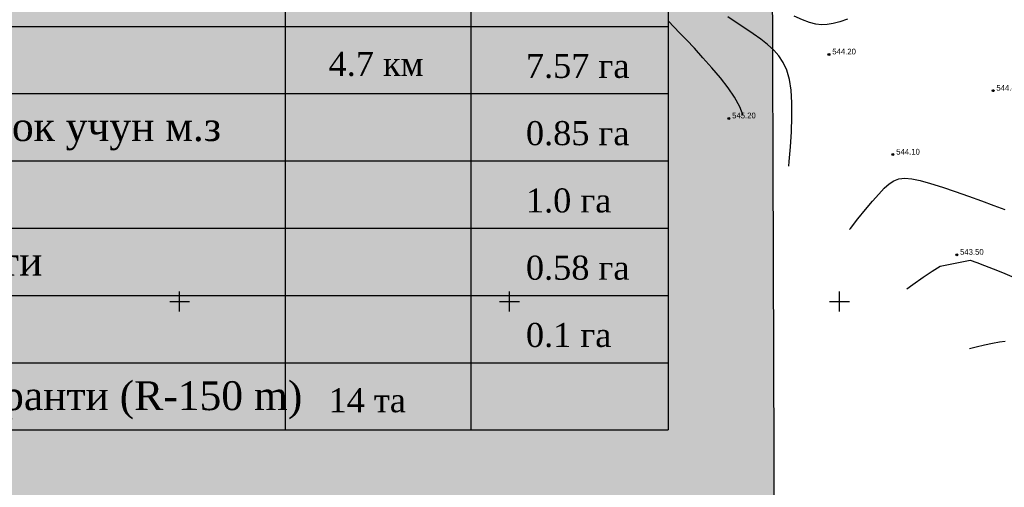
# Model space of a CAD drawing. Extents: x 0 to 363660, y 0 to 4201329.
# Tile 19 of 256: x 360026 to 360175, y 4200422 to 4200493. Entities that reach past the tile are written whole.
import ezdxf

# ---------------------------------------------------------------- set-up
doc = ezdxf.new("R2010")
doc.units = 0
doc.header["$LTSCALE"] = 0.5
doc.header["$MEASUREMENT"] = 0
doc.header["$PDMODE"] = 32
doc.header["$PDSIZE"] = 0.3
doc.linetypes.add('CONTI', pattern=[0])
for name, color, linetype in [('(004) Точки рельефа', 7, 'Continuous'), ('(007) Здания', 7, 'Continuous'), ('GORIZDEFAULT', 32, 'CONTI'), ('PI_TTDEFAULT', 5, 'CONTI'), ('SETKR', 2, 'CONTI')]:
    doc.layers.add(name, color=color, linetype=linetype)
doc.layers.add('(032) Горизонтали утолщенные', color=32, linetype='Continuous', lineweight=30)
doc.layers.add('.', color=7, linetype='Continuous', lineweight=15)
doc.styles.add('D-431', font='d431.ttf')
doc.styles.get("Standard").update_dxf_attribs({"font": 'times.ttf'})

# ---------------------------------------------------------------- blocks, each defined once
blk = doc.blocks.new('BL_333')
at = {"color": 0}
for p, q in [((0, -1.5), (0, 1.5)), ((-1.5, 0), (1.5, 0))]:
    blk.add_line(p, q, dxfattribs=at)
blk = doc.blocks.new('gergrgrre')
at = {"layer": '(032) Горизонтали утолщенные', "color": 32}
for points in [[(360151.19, 4200492.77, 544), (360150.04, 4200492.39, 544), (360149.04, 4200492.12, 544), (360148.14, 4200491.96, 544), (360147.28, 4200491.92, 544), (360146.41, 4200492.02, 544), (360145.46, 4200492.27, 544), (360144.38, 4200492.68, 544), (360143.11, 4200493.26, 544)], [(360151.53, 4200460.91, 544), (360151.66, 4200461.09, 544), (360152.79, 4200462.54, 544), (360153.91, 4200463.93, 544), (360154.97, 4200465.19, 544), (360155.93, 4200466.28, 544), (360156.76, 4200467.16, 544), (360157.51, 4200467.83, 544), (360158.23, 4200468.3, 544), (360159, 4200468.58, 544), (360159.88, 4200468.67, 544), (360160.93, 4200468.58, 544), (360162.22, 4200468.32, 544), (360163.8, 4200467.89, 544), (360165.59, 4200467.33, 544), (360167.53, 4200466.68, 544), (360169.53, 4200465.98, 544), (360171.51, 4200465.26, 544), (360173.38, 4200464.57, 544), (360175.07, 4200463.93, 544)]]:
    blk.add_polyline3d(points, dxfattribs=at)
at = {"layer": 'GORIZDEFAULT', "color": 32}
for points in [[(360142.3, 4200470.49, 544.5), (360142.37, 4200471.22, 544.5), (360142.56, 4200473.43, 544.5), (360142.71, 4200475.71, 544.5), (360142.79, 4200477.96, 544.5), (360142.79, 4200480.09, 544.5), (360142.67, 4200482.02, 544.5), (360142.41, 4200483.65, 544.5), (360142.01, 4200485.04, 544.5), (360141.48, 4200486.21, 544.5), (360140.82, 4200487.22, 544.5), (360140.02, 4200488.11, 544.5), (360139.1, 4200488.94, 544.5), (360138.06, 4200489.75, 544.5), (360136.89, 4200490.58, 544.5), (360135.65, 4200491.43, 544.5), (360134.36, 4200492.29, 544.5), (360133.07, 4200493.14, 544.5)], [(360135.4, 4200478.19, 545), (360134.9, 4200479.51, 545), (360134.1, 4200480.95, 545), (360133.12, 4200482.37, 545), (360131.94, 4200483.88, 545), (360130.65, 4200485.43, 545), (360129.31, 4200486.94, 545), (360128, 4200488.37, 545), (360126.79, 4200489.65, 545), (360125.77, 4200490.72, 545), (360124.09, 4200492.49, 545)], [(360160.2, 4200451.92, 543.5), (360161.12, 4200452.6, 543.5), (360162.66, 4200453.68, 543.5), (360164.05, 4200454.61, 543.5), (360165.24, 4200455.37, 543.5), (360169.81, 4200456.27, 543.5), (360170.78, 4200455.91, 543.5), (360171.95, 4200455.48, 543.5), (360173.26, 4200454.97, 543.5), (360174.67, 4200454.41, 543.5), (360176.12, 4200453.81, 543.5)], [(360169.7, 4200442.86, 543), (360170.68, 4200443.13, 543), (360171.99, 4200443.44, 543), (360173.19, 4200443.7, 543), (360174.25, 4200443.9, 543), (360175.12, 4200444.02, 543)]]:
    blk.add_polyline3d(points, dxfattribs=at)
at = {"layer": 'PI_TTDEFAULT', "color": 5}
for p in [(360148.4, 4200487.44, 544.2), (360173.26, 4200481.95, 544.4), (360133.23, 4200477.75, 545.2), (360158.09, 4200472.26, 544.1), (360167.77, 4200457.09, 543.5)]:
    blk.add_point(p, dxfattribs=at)
at = {"layer": 'SETKR', "color": 92}
for p in [(360050, 4200450), (360100, 4200450), (360150, 4200450)]:
    blk.add_blockref('BL_333', p, dxfattribs=at)
at = {"layer": '(004) Точки рельефа', "style": 'D-431'}
for s, p in [('544.20', (360148.9, 4200487.44)), ('544.40', (360173.76, 4200481.94)), ('545.20', (360133.73, 4200477.75)), ('544.10', (360158.59, 4200472.26)), ('543.50', (360168.26, 4200457.08))]:
    blk.add_text(s, height=0.875, dxfattribs=at).set_placement(p)

msp = doc.modelspace()

# ---------------------------------------------------------------- hatches: boundary and pattern name
at = {"layer": '.', "ltscale": 0.149071}
h = msp.add_hatch(color=256, dxfattribs=at)
h.dxf.hatch_style = 1
h.set_gradient(color1=(255, 255, 255), tint=1)
h.paths.add_polyline_path([(359890.241, 4200193.891), (361190.241, 4200193.891), (361190.241, 4201328.891), (359890.241, 4201328.891)])
h.paths.add_polyline_path([(359905.241, 4201313.891), (361175.241, 4201313.891), (361175.241, 4200208.891), (359905.241, 4200208.891)], flags=16)
h = msp.add_hatch(color=256, dxfattribs=at)
h.dxf.hatch_style = 1
h.set_gradient(color1=(255, 255, 255), tint=1)
h.paths.add_polyline_path([(359936.675, 4200560.552), (360139.585, 4200560.552), (360140.167, 4200396.692), (359937.258, 4200396.692)])

# ---------------------------------------------------------------- linework, layer by layer
at = {"layer": '(007) Здания', "linetype": 'Continuous'}
for points in [[(360066.017, 4200544.903), (360066.017, 4200430.544)], [(360124.022, 4200544.903), (360124.022, 4200430.544)], [(360094.141, 4200533.383), (360094.141, 4200430.544)]]:
    msp.add_lwpolyline(points, dxfattribs=at)
for p, q in [((359950, 4200491.696), (360124.022, 4200491.696)), ((359950, 4200481.504), (360124.022, 4200481.504)), ((359950, 4200471.312), (360124.022, 4200471.312)), ((359950, 4200461.12), (360124.022, 4200461.12)), ((359950, 4200450.928), (360124.022, 4200450.928)), ((359950, 4200440.736), (360124.022, 4200440.736)), ((359950, 4200430.544), (360124.022, 4200430.544))]:
    msp.add_line(p, q)
at = {"color": 7, "ltscale": 0.149071, "true_color": 0xffffff}
msp.add_lwpolyline([(359936.675, 4200560.552), (360139.585, 4200560.552), (360140.167, 4200396.692), (359937.258, 4200396.692)], close=True, dxfattribs=at)

# ---------------------------------------------------------------- block references
at = {"linetype": 'Continuous'}
msp.add_blockref('gergrgrre', (0, 0), dxfattribs=at)

# ---------------------------------------------------------------- texts
at = {"attachment_point": 1}
for s, insert, char_height, width in [('\\A1;{\\fTimes New Roman|b0|i0|c204|p18;\\H0.8333x;4.7\\fTimes New Roman|b0|i0|c0|p18; \\fTimes New Roman|b0|i0|c204|p18;км}', (360072.577, 4200487.829), 4.368008, 37.97016), ('\\pt4.36801;{\\H0.8333x;7.57 га }', (360102.482, 4200487.523), 4.36801, 16.72349), ('{\\fTimes New Roman|b0|i0|c204|p18;Юкори кучланишли ток учун м.з}', (359963.292, 4200478.688), 4.36801, 204.77308), ('\\pt4.36801;{\\H0.8333x;0.85 га }', (360102.482, 4200477.331), 4.36801, 16.72349), ('\\pt4.36801;{\\H0.8333x;1.0 га }', (360102.482, 4200467.139), 4.36801, 16.72349), ('{\\fTimes New Roman|b0|i0|c204|p18;Канализатция\\fTimes New Roman|b0|i0|c0|p18; \\fTimes New Roman|b0|i0|c204|p18;иншооти}', (359963.292, 4200458.304), 4.368008, 204.77308), ('\\pt4.36801;{\\H0.8333x;0.58 га }', (360102.482, 4200456.947), 4.36801, 16.72349), ('\\pt4.36801;{\\H0.8333x;0.1 га }', (360102.482, 4200446.755), 4.36801, 16.72349), ('{\\fTimes New Roman|b0|i0|c204|p18;Ёнгин хафсизлик гидранти \\fTimes New Roman|b0|i0|c0|p18;(R-150 m)}', (359963.292, 4200437.92), 4.36801, 204.77308), ('\\A1;{\\fTimes New Roman|b0|i0|c0|p18;\\H0.8333x;1\\fTimes New Roman|b0|i0|c204|p18;4\\fTimes New Roman|b0|i0|c0|p18; \\fTimes New Roman|b0|i0|c204|p18;та}', (360072.577, 4200436.869), 4.368008, 37.97016)]:
    msp.add_mtext(s, dxfattribs=dict(at, insert=insert, char_height=char_height, width=width))

doc.saveas('drawing.dxf')
